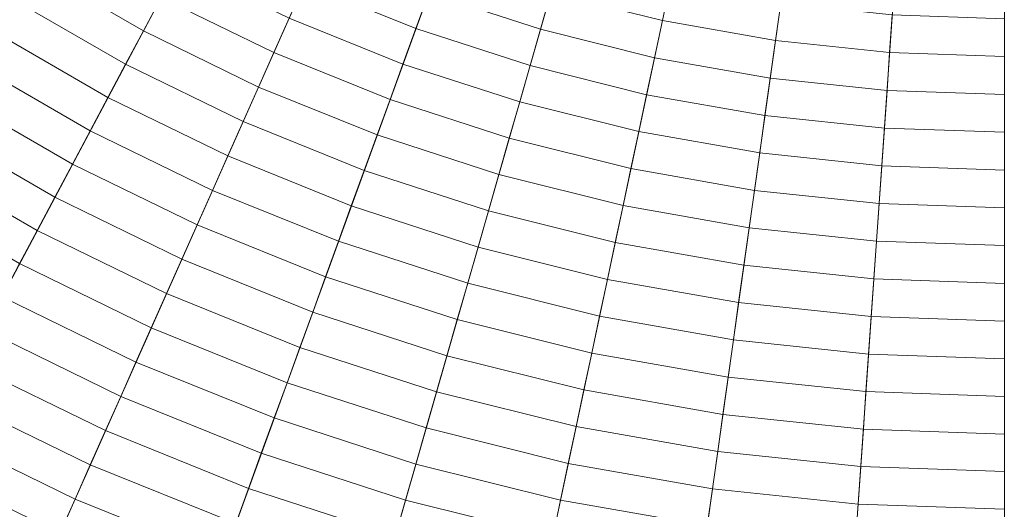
# Model space of a CAD drawing. Header units: centimetres. Extents: x -3.01 to 4.18, y -6.48 to 0.72.
# Tile 184 of 256: x -0.16 to 0.59, y -4.47 to -4.1. Entities that reach past the tile are written whole.
import ezdxf

# ---------------------------------------------------------------- set-up
doc = ezdxf.new("R2010")
doc.units = ezdxf.units.CM
doc.header["$LTSCALE"] = 2.54
doc.layers.add('Lucido design-1', color=7, linetype='Continuous')

# ---------------------------------------------------------------- blocks, each defined once
blk = doc.blocks.new('Gruppo-1')
at = {"color": 142, "linetype": 'Continuous', "lineweight": 9}
for points in [[(-2.83614, -3.99293, -13.70234), (-2.75023, -4.22897, -13.70234), (0.58436, -2.88171, -13.70234), (0.58431, -2.88157, -13.70234)], [(-2.75023, -4.22897, -13.70234), (-2.64806, -4.45843, -13.70234), (0.58442, -2.88185, -13.70234), (0.58436, -2.88171, -13.70234)], [(-2.64806, -4.45843, -13.70234), (-2.53014, -4.68021, -13.70234), (0.58449, -2.88198, -13.70234), (0.58442, -2.88185, -13.70234)], [(-2.53014, -4.68021, -13.70234), (-2.39704, -4.89322, -13.70234), (0.58457, -2.88211, -13.70234), (0.58449, -2.88198, -13.70234)], [(-2.39704, -4.89322, -13.70234), (-2.24939, -5.09643, -13.70234), (0.58466, -2.88223, -13.70234), (0.58457, -2.88211, -13.70234)], [(-2.24939, -5.09643, -13.70234), (-2.08794, -5.28885, -13.70234), (0.58475, -2.88234, -13.70234), (0.58466, -2.88223, -13.70234)], [(-2.08794, -5.28885, -13.70234), (-1.91345, -5.46953, -13.70234), (0.58486, -2.88245, -13.70234), (0.58475, -2.88234, -13.70234)], [(-1.91345, -5.46953, -13.70234), (-1.72679, -5.63761, -13.70234), (0.58497, -2.88255, -13.70234), (0.58486, -2.88245, -13.70234)], [(-1.72679, -5.63761, -13.70234), (-1.52886, -5.79225, -13.70234), (0.58509, -2.88265, -13.70234), (0.58497, -2.88255, -13.70234)], [(-1.52886, -5.79225, -13.70234), (-1.32062, -5.93271, -13.70234), (0.58522, -2.88273, -13.70234), (0.58509, -2.88265, -13.70234)], [(-1.32062, -5.93271, -13.70234), (-1.10309, -6.0583, -13.70234), (0.58535, -2.88281, -13.70234), (0.58522, -2.88273, -13.70234)], [(-1.10309, -6.0583, -13.70234), (-0.87733, -6.16841, -13.70234), (0.58548, -2.88287, -13.70234), (0.58535, -2.88281, -13.70234)], [(-0.87733, -6.16841, -13.70234), (-0.64444, -6.2625, -13.70234), (0.58562, -2.88293, -13.70234), (0.58548, -2.88287, -13.70234)], [(-0.64444, -6.2625, -13.70234), (-0.40555, -6.34012, -13.70234), (0.58577, -2.88298, -13.70234), (0.58562, -2.88293, -13.70234)], [(-0.40555, -6.34012, -13.70234), (-0.16184, -6.40089, -13.70234), (0.58591, -2.88301, -13.70234), (0.58577, -2.88298, -13.70234)], [(-0.16184, -6.40089, -13.70234), (0.08553, -6.4445, -13.70234), (0.58606, -2.88304, -13.70234), (0.58591, -2.88301, -13.70234)], [(0.08553, -6.4445, -13.70234), (0.33533, -6.47076, -13.70234), (0.58621, -2.88305, -13.70234), (0.58606, -2.88304, -13.70234)], [(0.33533, -6.47076, -13.70234), (0.58636, -6.47952, -13.70234), (0.58636, -2.88306, -13.70234), (0.58621, -2.88305, -13.70234)], [(-0.13693, -4.0384, -12.73052), (-0.05442, -4.08604, -12.73052), (-0.06789, -4.11136, -12.73588), (-0.15213, -4.06273, -12.73588)], [(0.06624, -4.0491, -12.71507), (0.149, -4.08253, -12.71507), (0.13917, -4.10954, -12.72012), (0.05456, -4.07535, -12.72012)], [(0.24974, -4.05482, -12.70526), (0.33245, -4.07544, -12.70526), (0.32647, -4.10358, -12.71011), (0.24181, -4.08248, -12.71011)], [(-0.04095, -4.0607, -12.72527), (0.04288, -4.10158, -12.72527), (0.0312, -4.1278, -12.73052), (-0.05442, -4.08604, -12.73052)], [(0.15884, -4.05552, -12.71011), (0.24181, -4.08248, -12.71011), (0.23389, -4.11012, -12.71507), (0.149, -4.08253, -12.71507)], [(-0.15213, -4.06273, -12.73588), (-0.06789, -4.11136, -12.73588), (-0.08134, -4.13667, -12.74133), (-0.16732, -4.08703, -12.74133)], [(0.05456, -4.07535, -12.72012), (0.13917, -4.10954, -12.72012), (0.12935, -4.13652, -12.72527), (0.04288, -4.10158, -12.72527)], [(0.33245, -4.07544, -12.70526), (0.4164, -4.09025, -12.70526), (0.41239, -4.11874, -12.71011), (0.32647, -4.10358, -12.71011)], [(0.149, -4.08253, -12.71507), (0.23389, -4.11012, -12.71507), (0.22597, -4.13774, -12.72012), (0.13917, -4.10954, -12.72012)], [(0.24181, -4.08248, -12.71011), (0.32647, -4.10358, -12.71011), (0.32049, -4.13171, -12.71507), (0.23389, -4.11012, -12.71507)], [(-0.16732, -4.08703, -12.74133), (-0.08134, -4.13667, -12.74133), (-0.09479, -4.16196, -12.74688), (-0.1825, -4.11133, -12.74688)], [(-0.05442, -4.08604, -12.73052), (0.0312, -4.1278, -12.73052), (0.01954, -4.154, -12.73588), (-0.06789, -4.11136, -12.73588)], [(0.4164, -4.09025, -12.70526), (0.50117, -4.09916, -12.70526), (0.49917, -4.12786, -12.71011), (0.41239, -4.11874, -12.71011)], [(0.50117, -4.09916, -12.70526), (0.58636, -4.10213, -12.70526), (0.58636, -4.1309, -12.71011), (0.49917, -4.12786, -12.71011)], [(0.04288, -4.10158, -12.72527), (0.12935, -4.13652, -12.72527), (0.11954, -4.16349, -12.73052), (0.0312, -4.1278, -12.73052)], [(0.32647, -4.10358, -12.71011), (0.41239, -4.11874, -12.71011), (0.40839, -4.14721, -12.71507), (0.32049, -4.13171, -12.71507)], [(-0.1825, -4.11133, -12.74688), (-0.09479, -4.16196, -12.74688), (-0.10823, -4.18723, -12.75253), (-0.19766, -4.1356, -12.75253)], [(-0.06789, -4.11136, -12.73588), (0.01954, -4.154, -12.73588), (0.00788, -4.18019, -12.74133), (-0.08134, -4.13667, -12.74133)], [(0.13917, -4.10954, -12.72012), (0.22597, -4.13774, -12.72012), (0.21805, -4.16534, -12.72527), (0.12935, -4.13652, -12.72527)], [(0.23389, -4.11012, -12.71507), (0.32049, -4.13171, -12.71507), (0.31452, -4.15982, -12.72012), (0.22597, -4.13774, -12.72012)], [(0.41239, -4.11874, -12.71011), (0.49917, -4.12786, -12.71011), (0.49716, -4.15654, -12.71507), (0.40839, -4.14721, -12.71507)], [(0.0312, -4.1278, -12.73052), (0.11954, -4.16349, -12.73052), (0.10973, -4.19044, -12.73588), (0.01954, -4.154, -12.73588)], [(0.49917, -4.12786, -12.71011), (0.58636, -4.1309, -12.71011), (0.58636, -4.15965, -12.71507), (0.49716, -4.15654, -12.71507)], [(-0.19766, -4.1356, -12.75253), (-0.10823, -4.18723, -12.75253), (-0.12166, -4.21249, -12.75827), (-0.21282, -4.15986, -12.75827)], [(-0.08134, -4.13667, -12.74133), (0.00788, -4.18019, -12.74133), (-0.00377, -4.20636, -12.74688), (-0.09479, -4.16196, -12.74688)], [(0.12935, -4.13652, -12.72527), (0.21805, -4.16534, -12.72527), (0.21014, -4.19293, -12.73052), (0.11954, -4.16349, -12.73052)], [(0.32049, -4.13171, -12.71507), (0.40839, -4.14721, -12.71507), (0.40439, -4.17566, -12.72012), (0.31452, -4.15982, -12.72012)], [(0.22597, -4.13774, -12.72012), (0.31452, -4.15982, -12.72012), (0.30855, -4.18791, -12.72527), (0.21805, -4.16534, -12.72527)], [(0.40839, -4.14721, -12.71507), (0.49716, -4.15654, -12.71507), (0.49516, -4.1852, -12.72012), (0.40439, -4.17566, -12.72012)], [(0.01954, -4.154, -12.73588), (0.10973, -4.19044, -12.73588), (0.09992, -4.21738, -12.74133), (0.00788, -4.18019, -12.74133)], [(0.49716, -4.15654, -12.71507), (0.58636, -4.15965, -12.71507), (0.58636, -4.18839, -12.72012), (0.49516, -4.1852, -12.72012)], [(-0.21282, -4.15986, -12.75827), (-0.12166, -4.21249, -12.75827), (-0.13508, -4.23773, -12.76412), (-0.22797, -4.1841, -12.76412)], [(-0.09479, -4.16196, -12.74688), (-0.00377, -4.20636, -12.74688), (-0.01541, -4.2325, -12.75253), (-0.10823, -4.18723, -12.75253)], [(0.11954, -4.16349, -12.73052), (0.21014, -4.19293, -12.73052), (0.20224, -4.2205, -12.73588), (0.10973, -4.19044, -12.73588)], [(0.21805, -4.16534, -12.72527), (0.30855, -4.18791, -12.72527), (0.30258, -4.21598, -12.73052), (0.21014, -4.19293, -12.73052)], [(0.31452, -4.15982, -12.72012), (0.40439, -4.17566, -12.72012), (0.4004, -4.2041, -12.72527), (0.30855, -4.18791, -12.72527)], [(0.00788, -4.18019, -12.74133), (0.09992, -4.21738, -12.74133), (0.09013, -4.24429, -12.74688), (-0.00377, -4.20636, -12.74688)], [(0.40439, -4.17566, -12.72012), (0.49516, -4.1852, -12.72012), (0.49315, -4.21385, -12.72527), (0.4004, -4.2041, -12.72527)], [(-0.22797, -4.1841, -12.76412), (-0.13508, -4.23773, -12.76412), (-0.14849, -4.26295, -12.77007), (-0.2431, -4.20832, -12.77007)], [(-0.10823, -4.18723, -12.75253), (-0.01541, -4.2325, -12.75253), (-0.02705, -4.25864, -12.75827), (-0.12166, -4.21249, -12.75827)], [(0.30855, -4.18791, -12.72527), (0.4004, -4.2041, -12.72527), (0.3964, -4.23252, -12.73052), (0.30258, -4.21598, -12.73052)], [(0.49516, -4.1852, -12.72012), (0.58636, -4.18839, -12.72012), (0.58636, -4.21711, -12.72527), (0.49315, -4.21385, -12.72527)], [(0.10973, -4.19044, -12.73588), (0.20224, -4.2205, -12.73588), (0.19434, -4.24805, -12.74133), (0.09992, -4.21738, -12.74133)], [(0.21014, -4.19293, -12.73052), (0.30258, -4.21598, -12.73052), (0.29662, -4.24403, -12.73588), (0.20224, -4.2205, -12.73588)], [(0.4004, -4.2041, -12.72527), (0.49315, -4.21385, -12.72527), (0.49115, -4.24248, -12.73052), (0.3964, -4.23252, -12.73052)], [(-0.2431, -4.20832, -12.77007), (-0.14849, -4.26295, -12.77007), (-0.16189, -4.28815, -12.77612), (-0.25823, -4.23253, -12.77612)], [(-0.00377, -4.20636, -12.74688), (0.09013, -4.24429, -12.74688), (0.08034, -4.27119, -12.75253), (-0.01541, -4.2325, -12.75253)], [(-0.12166, -4.21249, -12.75827), (-0.02705, -4.25864, -12.75827), (-0.03867, -4.28475, -12.76412), (-0.13508, -4.23773, -12.76412)], [(0.09992, -4.21738, -12.74133), (0.19434, -4.24805, -12.74133), (0.18644, -4.27559, -12.74688), (0.09013, -4.24429, -12.74688)], [(0.30258, -4.21598, -12.73052), (0.3964, -4.23252, -12.73052), (0.39241, -4.26092, -12.73588), (0.29662, -4.24403, -12.73588)], [(0.49315, -4.21385, -12.72527), (0.58636, -4.21711, -12.72527), (0.58636, -4.2458, -12.73052), (0.49115, -4.24248, -12.73052)], [(0.20224, -4.2205, -12.73588), (0.29662, -4.24403, -12.73588), (0.29066, -4.27207, -12.74133), (0.19434, -4.24805, -12.74133)], [(-0.01541, -4.2325, -12.75253), (0.08034, -4.27119, -12.75253), (0.07055, -4.29807, -12.75827), (-0.02705, -4.25864, -12.75827)], [(0.3964, -4.23252, -12.73052), (0.49115, -4.24248, -12.73052), (0.48915, -4.27109, -12.73588), (0.39241, -4.26092, -12.73588)], [(-0.13508, -4.23773, -12.76412), (-0.03867, -4.28475, -12.76412), (-0.05029, -4.31084, -12.77007), (-0.14849, -4.26295, -12.77007)], [(0.09013, -4.24429, -12.74688), (0.18644, -4.27559, -12.74688), (0.17855, -4.3031, -12.75253), (0.08034, -4.27119, -12.75253)], [(0.19434, -4.24805, -12.74133), (0.29066, -4.27207, -12.74133), (0.2847, -4.30009, -12.74688), (0.18644, -4.27559, -12.74688)], [(0.29662, -4.24403, -12.73588), (0.39241, -4.26092, -12.73588), (0.38842, -4.28931, -12.74133), (0.29066, -4.27207, -12.74133)], [(0.49115, -4.24248, -12.73052), (0.58636, -4.2458, -12.73052), (0.58636, -4.27449, -12.73588), (0.48915, -4.27109, -12.73588)], [(-0.14849, -4.26295, -12.77007), (-0.05029, -4.31084, -12.77007), (-0.0619, -4.33692, -12.77612), (-0.16189, -4.28815, -12.77612)], [(-0.02705, -4.25864, -12.75827), (0.07055, -4.29807, -12.75827), (0.06078, -4.32493, -12.76412), (-0.03867, -4.28475, -12.76412)], [(0.39241, -4.26092, -12.73588), (0.48915, -4.27109, -12.73588), (0.48715, -4.29968, -12.74133), (0.38842, -4.28931, -12.74133)], [(0.08034, -4.27119, -12.75253), (0.17855, -4.3031, -12.75253), (0.17067, -4.3306, -12.75827), (0.07055, -4.29807, -12.75827)], [(0.48915, -4.27109, -12.73588), (0.58636, -4.27449, -12.73588), (0.58636, -4.30315, -12.74133), (0.48715, -4.29968, -12.74133)], [(0.18644, -4.27559, -12.74688), (0.2847, -4.30009, -12.74688), (0.27875, -4.32808, -12.75253), (0.17855, -4.3031, -12.75253)], [(0.29066, -4.27207, -12.74133), (0.38842, -4.28931, -12.74133), (0.38444, -4.31767, -12.74688), (0.2847, -4.30009, -12.74688)], [(-0.03867, -4.28475, -12.76412), (0.06078, -4.32493, -12.76412), (0.05101, -4.35177, -12.77007), (-0.05029, -4.31084, -12.77007)], [(-0.16189, -4.28815, -12.77612), (-0.0619, -4.33692, -12.77612), (-0.0735, -4.36297, -12.78226), (-0.17528, -4.31333, -12.78226)], [(0.38842, -4.28931, -12.74133), (0.48715, -4.29968, -12.74133), (0.48515, -4.32826, -12.74688), (0.38444, -4.31767, -12.74688)], [(0.07055, -4.29807, -12.75827), (0.17067, -4.3306, -12.75827), (0.16279, -4.35807, -12.76412), (0.06078, -4.32493, -12.76412)], [(0.2847, -4.30009, -12.74688), (0.38444, -4.31767, -12.74688), (0.38045, -4.34602, -12.75253), (0.27875, -4.32808, -12.75253)], [(0.48715, -4.29968, -12.74133), (0.58636, -4.30315, -12.74133), (0.58636, -4.33179, -12.74688), (0.48515, -4.32826, -12.74688)], [(0.17855, -4.3031, -12.75253), (0.27875, -4.32808, -12.75253), (0.27281, -4.35606, -12.75827), (0.17067, -4.3306, -12.75827)], [(-0.17528, -4.31333, -12.78226), (-0.0735, -4.36297, -12.78226), (-0.08509, -4.38901, -12.7885), (-0.18866, -4.3385, -12.7885)], [(-0.05029, -4.31084, -12.77007), (0.05101, -4.35177, -12.77007), (0.04125, -4.37859, -12.77612), (-0.0619, -4.33692, -12.77612)], [(0.38444, -4.31767, -12.74688), (0.48515, -4.32826, -12.74688), (0.48316, -4.35681, -12.75253), (0.38045, -4.34602, -12.75253)], [(0.06078, -4.32493, -12.76412), (0.16279, -4.35807, -12.76412), (0.15491, -4.38553, -12.77007), (0.05101, -4.35177, -12.77007)], [(0.17067, -4.3306, -12.75827), (0.27281, -4.35606, -12.75827), (0.26686, -4.38402, -12.76412), (0.16279, -4.35807, -12.76412)], [(0.27875, -4.32808, -12.75253), (0.38045, -4.34602, -12.75253), (0.37647, -4.37434, -12.75827), (0.27281, -4.35606, -12.75827)], [(0.48515, -4.32826, -12.74688), (0.58636, -4.33179, -12.74688), (0.58636, -4.36042, -12.75253), (0.48316, -4.35681, -12.75253)], [(-0.18866, -4.3385, -12.7885), (-0.08509, -4.38901, -12.7885), (-0.09668, -4.41503, -12.79485), (-0.20203, -4.36364, -12.79485)], [(-0.0619, -4.33692, -12.77612), (0.04125, -4.37859, -12.77612), (0.03149, -4.40539, -12.78226), (-0.0735, -4.36297, -12.78226)], [(0.38045, -4.34602, -12.75253), (0.48316, -4.35681, -12.75253), (0.48116, -4.38535, -12.75827), (0.37647, -4.37434, -12.75827)], [(0.05101, -4.35177, -12.77007), (0.15491, -4.38553, -12.77007), (0.14705, -4.41297, -12.77612), (0.04125, -4.37859, -12.77612)], [(0.16279, -4.35807, -12.76412), (0.26686, -4.38402, -12.76412), (0.26092, -4.41196, -12.77007), (0.15491, -4.38553, -12.77007)], [(0.27281, -4.35606, -12.75827), (0.37647, -4.37434, -12.75827), (0.37249, -4.40265, -12.76412), (0.26686, -4.38402, -12.76412)], [(0.48316, -4.35681, -12.75253), (0.58636, -4.36042, -12.75253), (0.58636, -4.38902, -12.75827), (0.48116, -4.38535, -12.75827)], [(-0.20203, -4.36364, -12.79485), (-0.09668, -4.41503, -12.79485), (-0.10825, -4.44102, -12.80129), (-0.21539, -4.38877, -12.80129)], [(-0.0735, -4.36297, -12.78226), (0.03149, -4.40539, -12.78226), (0.02174, -4.43217, -12.7885), (-0.08509, -4.38901, -12.7885)], [(0.37647, -4.37434, -12.75827), (0.48116, -4.38535, -12.75827), (0.47917, -4.41386, -12.76412), (0.37249, -4.40265, -12.76412)], [(0.04125, -4.37859, -12.77612), (0.14705, -4.41297, -12.77612), (0.13919, -4.44038, -12.78226), (0.03149, -4.40539, -12.78226)], [(0.26686, -4.38402, -12.76412), (0.37249, -4.40265, -12.76412), (0.36852, -4.43093, -12.77007), (0.26092, -4.41196, -12.77007)], [(-0.21539, -4.38877, -12.80129), (-0.10825, -4.44102, -12.80129), (-0.11982, -4.467, -12.80783), (-0.22874, -4.41387, -12.80783)], [(-0.08509, -4.38901, -12.7885), (0.02174, -4.43217, -12.7885), (0.012, -4.45893, -12.79485), (-0.09668, -4.41503, -12.79485)], [(0.15491, -4.38553, -12.77007), (0.26092, -4.41196, -12.77007), (0.25499, -4.43988, -12.77612), (0.14705, -4.41297, -12.77612)], [(0.48116, -4.38535, -12.75827), (0.58636, -4.38902, -12.75827), (0.58636, -4.4176, -12.76412), (0.47917, -4.41386, -12.76412)], [(0.03149, -4.40539, -12.78226), (0.13919, -4.44038, -12.78226), (0.13133, -4.46778, -12.7885), (0.02174, -4.43217, -12.7885)], [(0.37249, -4.40265, -12.76412), (0.47917, -4.41386, -12.76412), (0.47717, -4.44235, -12.77007), (0.36852, -4.43093, -12.77007)], [(-0.22874, -4.41387, -12.80783), (-0.11982, -4.467, -12.80783), (-0.13137, -4.49295, -12.81447), (-0.24207, -4.43896, -12.81447)], [(0.14705, -4.41297, -12.77612), (0.25499, -4.43988, -12.77612), (0.24906, -4.46778, -12.78226), (0.13919, -4.44038, -12.78226)], [(0.26092, -4.41196, -12.77007), (0.36852, -4.43093, -12.77007), (0.36455, -4.4592, -12.77612), (0.25499, -4.43988, -12.77612)], [(0.47917, -4.41386, -12.76412), (0.58636, -4.4176, -12.76412), (0.58636, -4.44617, -12.77007), (0.47717, -4.44235, -12.77007)], [(-0.09668, -4.41503, -12.79485), (0.012, -4.45893, -12.79485), (0.00227, -4.48567, -12.80129), (-0.10825, -4.44102, -12.80129)], [(0.02174, -4.43217, -12.7885), (0.13133, -4.46778, -12.7885), (0.12348, -4.49516, -12.79485), (0.012, -4.45893, -12.79485)], [(0.36852, -4.43093, -12.77007), (0.47717, -4.44235, -12.77007), (0.47518, -4.47083, -12.77612), (0.36455, -4.4592, -12.77612)], [(-0.24207, -4.43896, -12.81447), (-0.13137, -4.49295, -12.81447), (-0.14292, -4.51888, -12.82121), (-0.2554, -4.46402, -12.82121)], [(-0.10825, -4.44102, -12.80129), (0.00227, -4.48567, -12.80129), (-0.00745, -4.51239, -12.80783), (-0.11982, -4.467, -12.80783)], [(0.13919, -4.44038, -12.78226), (0.24906, -4.46778, -12.78226), (0.24313, -4.49566, -12.7885), (0.13133, -4.46778, -12.7885)], [(0.25499, -4.43988, -12.77612), (0.36455, -4.4592, -12.77612), (0.36058, -4.48744, -12.78226), (0.24906, -4.46778, -12.78226)], [(0.47717, -4.44235, -12.77007), (0.58636, -4.44617, -12.77007), (0.58636, -4.47471, -12.77612), (0.47518, -4.47083, -12.77612)], [(0.012, -4.45893, -12.79485), (0.12348, -4.49516, -12.79485), (0.11564, -4.52251, -12.80129), (0.00227, -4.48567, -12.80129)], [(-0.2554, -4.46402, -12.82121), (-0.14292, -4.51888, -12.82121), (-0.15445, -4.5448, -12.82804), (-0.26872, -4.48907, -12.82804)], [(0.36455, -4.4592, -12.77612), (0.47518, -4.47083, -12.77612), (0.47319, -4.49928, -12.78226), (0.36058, -4.48744, -12.78226)], [(-0.11982, -4.467, -12.80783), (-0.00745, -4.51239, -12.80783), (-0.01717, -4.53909, -12.81447), (-0.13137, -4.49295, -12.81447)], [(0.13133, -4.46778, -12.7885), (0.24313, -4.49566, -12.7885), (0.23721, -4.52351, -12.79485), (0.12348, -4.49516, -12.79485)], [(0.24906, -4.46778, -12.78226), (0.36058, -4.48744, -12.78226), (0.35661, -4.51567, -12.7885), (0.24313, -4.49566, -12.7885)], [(0.47518, -4.47083, -12.77612), (0.58636, -4.47471, -12.77612), (0.58636, -4.50323, -12.78226), (0.47319, -4.49928, -12.78226)]]:
    blk.add_3dface(points, dxfattribs=at)

msp = doc.modelspace()

# ---------------------------------------------------------------- block references
at = {"layer": 'Lucido design-1', "color": 7}
msp.add_blockref('Gruppo-1', (0, 0), dxfattribs=at)

doc.saveas('drawing.dxf')
